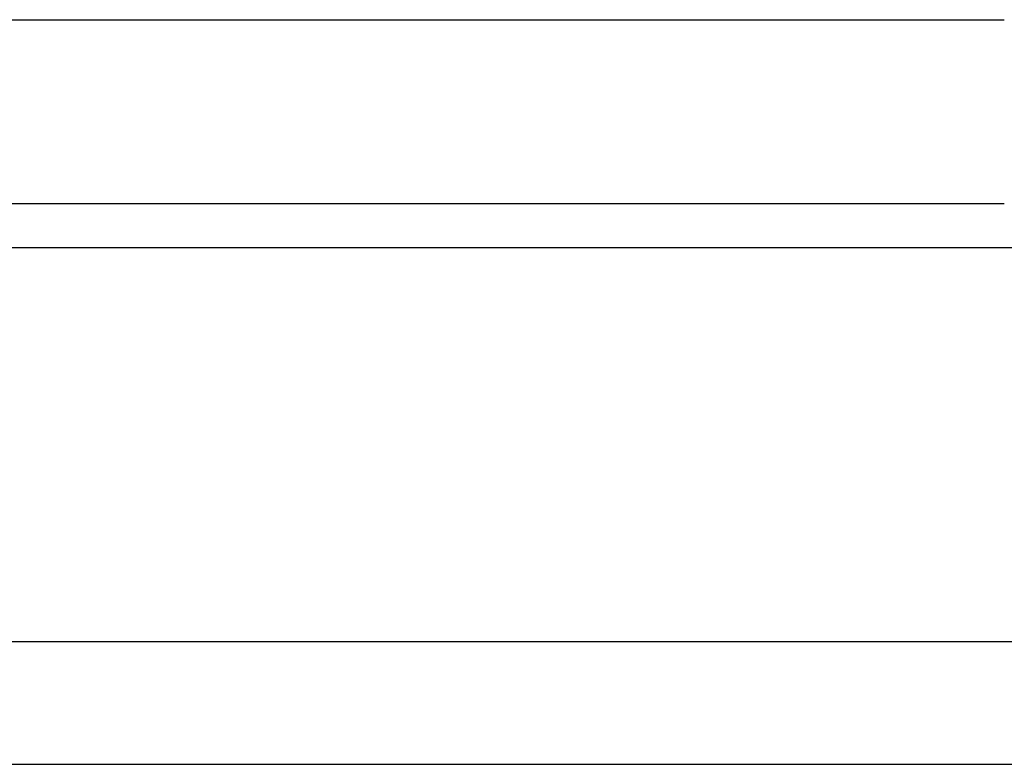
# Model space of a CAD drawing. Header units: millimetres. Extents: x 292 to 530, y -268 to -194.
# Tile 43 of 52: x 471.71 to 477.33, y -254.76 to -250.51. Entities that reach past the tile are written whole.
import ezdxf

# ---------------------------------------------------------------- set-up
doc = ezdxf.new("R2010")
doc.units = ezdxf.units.MM
doc.header["$LTSCALE"] = 0.1
doc.layers.add('OUT', color=3, linetype='CONTINUOUS')

msp = doc.modelspace()

# ---------------------------------------------------------------- linework, layer by layer
at = {"layer": 'OUT', "color": 0}
for p, q in [((454.432, -250.5132), (477.332, -250.5132)), ((454.432, -251.5632), (477.332, -251.5632)), ((399.2963, -251.8132), (529.882, -251.8132)), ((399.0566, -254.0632), (529.882, -254.0632)), ((379.882, -254.7632), (529.882, -254.7632))]:
    msp.add_line(p, q, dxfattribs=at)

doc.saveas('drawing.dxf')
